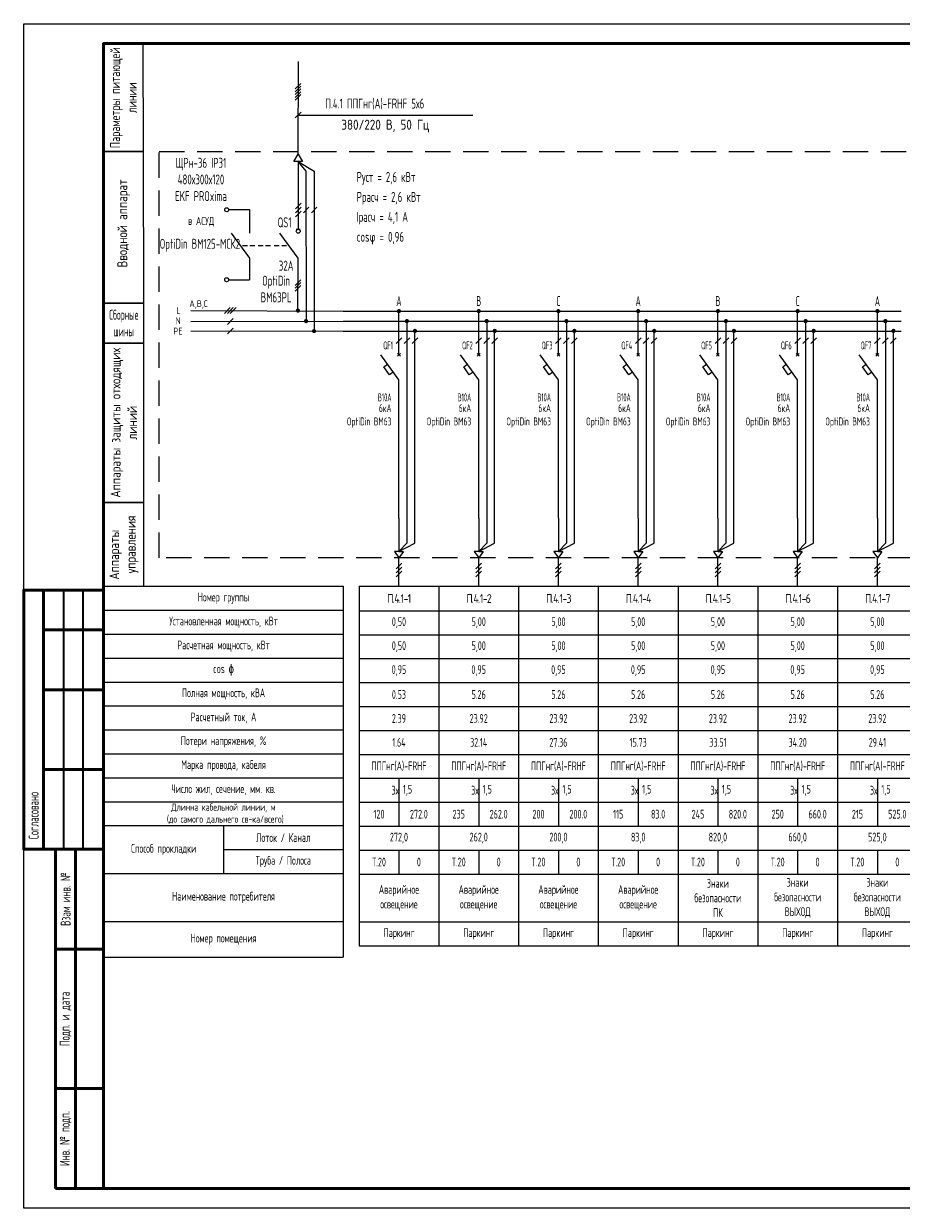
# Model space of a CAD drawing. Header units: millimetres. Extents: x -101899 to 582947, y -77476 to 345289.
# Tile 3 of 100: x 3910 to 25922, y -44244 to -14544. Entities that reach past the tile are written whole.
import ezdxf
from ezdxf.enums import TextEntityAlignment as Align

# ---------------------------------------------------------------- set-up
doc = ezdxf.new("R2010")
doc.units = ezdxf.units.MM
doc.linetypes.add('штриховая2', pattern=[9.525, 6.35, -3.175])
doc.layers.get('Defpoints').update_dxf_attribs({"color": 253})
for name, color, linetype, lineweight in [('текст', 7, 'Continuous', 20), ('ФОРМАТ', 7, 'Continuous', 18), ('ЭО', 1, 'Continuous', 20)]:
    doc.layers.add(name, color=color, linetype=linetype, lineweight=lineweight)
doc.styles.add('$_Electrical_gost', font='cs_gost2304.shx', dxfattribs={"width": 0.8})
doc.styles.add('Electrical_gost', font='cs_gost2304.shx', dxfattribs={"height": 250})
doc.styles.add('ЕСКД', font='cs_gost2304.shx', dxfattribs={"oblique": 15, "height": 2.5})

# ---------------------------------------------------------------- blocks, each defined once
blk = doc.blocks.new('*T69')
at = {"color": 0, "linetype": 'ByBlock', "lineweight": -2, "transparency": 16777216}
for p, q in [((0, 0), (2000, 0)), ((0, 0), (0, -9013)), ((2000, 0), (2000, -9013)), ((0, -613), (2000, -613)), ((0, -1213), (2000, -1213)), ((0, -1813), (2000, -1813)), ((0, -2413), (2000, -2413)), ((0, -3013), (2000, -3013)), ((0, -3613), (2000, -3613)), ((0, -4213), (2000, -4213)), ((0, -4813), (2000, -4813)), ((0, -5413), (2000, -5413)), ((1000, -5413), (1000, -6013)), ((0, -6013), (2000, -6013)), ((0, -6613), (2000, -6613)), ((1000, -6613), (1000, -7213)), ((0, -7213), (2000, -7213)), ((0, -8413), (2000, -8413)), ((0, -9013), (2000, -9013))]:
    blk.add_line(p, q, dxfattribs=at)
at = {"layer": 'Defpoints', "color": 8, "linetype": 'ByBlock', "lineweight": 0, "transparency": 16777216}
blk.add_line((1000, -4813), (1000, -5413), dxfattribs=at)
at = {"color": 0, "transparency": 16777216, "char_height": 220, "style": '$_Electrical_gost'}
for s, insert, width, attachment_point in [('{\\W1;\\T0.75;П.4.1-1}', (1000, -306), 2000, 5), ('0,50', (1000, -913), 1900, 5), ('0,50', (1000, -1513), 1900, 5), ('0,95', (1000, -2113), 1999, 5), ('0.53', (1000, -2713), 1999, 5), ('2.39', (1000, -3313), 1999, 5), ('1.64', (1000, -3913), 1999, 5), ('ППГнг(А)-FRHF', (1000, -4513), 1900, 5), ('3х', (999, -5113), 998, 6), ('1,5', (1100, -5113), 800, 4), ('120', (500, -5713), 999, 5), ('272.0', (1500, -5713), 999, 5), ('272,0', (1000, -6313), 1999, 5), ('Т.20', (500, -6913), 999, 5), ('0', (1500, -6913), 999, 5), ('Аварийное\\Pосвещение', (1000, -7813), 1900, 5), ('Паркинг', (1000, -8713), 1900, 5)]:
    blk.add_mtext(s, dxfattribs=dict(at, insert=insert, width=width, attachment_point=attachment_point))
blk = doc.blocks.new('*T68')
at = {"color": 0, "linetype": 'ByBlock', "lineweight": -2, "transparency": 16777216}
for p, q in [((0, 0), (2000, 0)), ((0, 0), (0, -9013)), ((2000, 0), (2000, -9013)), ((0, -613), (2000, -613)), ((0, -1213), (2000, -1213)), ((0, -1813), (2000, -1813)), ((0, -2413), (2000, -2413)), ((0, -3013), (2000, -3013)), ((0, -3613), (2000, -3613)), ((0, -4213), (2000, -4213)), ((0, -4813), (2000, -4813)), ((0, -5413), (2000, -5413)), ((1000, -5413), (1000, -6013)), ((0, -6013), (2000, -6013)), ((0, -6613), (2000, -6613)), ((1000, -6613), (1000, -7213)), ((0, -7213), (2000, -7213)), ((0, -8413), (2000, -8413)), ((0, -9013), (2000, -9013))]:
    blk.add_line(p, q, dxfattribs=at)
at = {"layer": 'Defpoints', "color": 8, "linetype": 'ByBlock', "lineweight": 0, "transparency": 16777216}
blk.add_line((1000, -4813), (1000, -5413), dxfattribs=at)
at = {"color": 0, "transparency": 16777216, "char_height": 220, "style": '$_Electrical_gost'}
for s, insert, width, attachment_point in [('{\\W1;\\T0.75;П.4.1-3}', (1000, -306), 2000, 5), ('5,00', (1000, -913), 1900, 5), ('5,00', (1000, -1513), 1900, 5), ('0,95', (1000, -2113), 1999, 5), ('5.26', (1000, -2713), 1999, 5), ('23.92', (1000, -3313), 1999, 5), ('27.36', (1000, -3913), 1999, 5), ('ППГнг(А)-FRHF', (1000, -4513), 1900, 5), ('3х', (999, -5113), 998, 6), ('1,5', (1100, -5113), 800, 4), ('200', (500, -5713), 999, 5), ('200.0', (1500, -5713), 999, 5), ('200,0', (1000, -6313), 1999, 5), ('Т.20', (500, -6913), 999, 5), ('0', (1500, -6913), 999, 5), ('Аварийное\\Pосвещение', (1000, -7813), 1900, 5), ('Паркинг', (1000, -8713), 1900, 5)]:
    blk.add_mtext(s, dxfattribs=dict(at, insert=insert, width=width, attachment_point=attachment_point))
blk = doc.blocks.new('*T67')
at = {"color": 0, "linetype": 'ByBlock', "lineweight": -2, "transparency": 16777216}
for p, q in [((0, 0), (2000, 0)), ((0, 0), (0, -9013)), ((2000, 0), (2000, -9013)), ((0, -613), (2000, -613)), ((0, -1213), (2000, -1213)), ((0, -1813), (2000, -1813)), ((0, -2413), (2000, -2413)), ((0, -3013), (2000, -3013)), ((0, -3613), (2000, -3613)), ((0, -4213), (2000, -4213)), ((0, -4813), (2000, -4813)), ((0, -5413), (2000, -5413)), ((1000, -5413), (1000, -6013)), ((0, -6013), (2000, -6013)), ((0, -6613), (2000, -6613)), ((1000, -6613), (1000, -7213)), ((0, -7213), (2000, -7213)), ((0, -8413), (2000, -8413)), ((0, -9013), (2000, -9013))]:
    blk.add_line(p, q, dxfattribs=at)
at = {"layer": 'Defpoints', "color": 8, "linetype": 'ByBlock', "lineweight": 0, "transparency": 16777216}
blk.add_line((1000, -4813), (1000, -5413), dxfattribs=at)
at = {"color": 0, "transparency": 16777216, "char_height": 220, "style": '$_Electrical_gost'}
for s, insert, width, attachment_point in [('{\\W1;\\T0.75;П.4.1-4}', (1000, -306), 2000, 5), ('5,00', (1000, -913), 1900, 5), ('5,00', (1000, -1513), 1900, 5), ('0,95', (1000, -2113), 1999, 5), ('5.26', (1000, -2713), 1999, 5), ('23.92', (1000, -3313), 1999, 5), ('15.73', (1000, -3913), 1999, 5), ('ППГнг(А)-FRHF', (1000, -4513), 1900, 5), ('3х', (999, -5113), 998, 6), ('1,5', (1100, -5113), 800, 4), ('115', (500, -5713), 999, 5), ('83.0', (1500, -5713), 999, 5), ('83,0', (1000, -6313), 1999, 5), ('Т.20', (500, -6913), 999, 5), ('0', (1500, -6913), 999, 5), ('Аварийное\\Pосвещение', (1000, -7813), 1900, 5), ('Паркинг', (1000, -8713), 1900, 5)]:
    blk.add_mtext(s, dxfattribs=dict(at, insert=insert, width=width, attachment_point=attachment_point))
blk = doc.blocks.new('*T66')
at = {"color": 0, "linetype": 'ByBlock', "lineweight": -2, "transparency": 16777216}
for p, q in [((0, 0), (2000, 0)), ((0, 0), (0, -9013)), ((2000, 0), (2000, -9013)), ((0, -613), (2000, -613)), ((0, -1213), (2000, -1213)), ((0, -1813), (2000, -1813)), ((0, -2413), (2000, -2413)), ((0, -3013), (2000, -3013)), ((0, -3613), (2000, -3613)), ((0, -4213), (2000, -4213)), ((0, -4813), (2000, -4813)), ((0, -5413), (2000, -5413)), ((1000, -5413), (1000, -6013)), ((0, -6013), (2000, -6013)), ((0, -6613), (2000, -6613)), ((1000, -6613), (1000, -7213)), ((0, -7213), (2000, -7213)), ((0, -8413), (2000, -8413)), ((0, -9013), (2000, -9013))]:
    blk.add_line(p, q, dxfattribs=at)
at = {"layer": 'Defpoints', "color": 8, "linetype": 'ByBlock', "lineweight": 0, "transparency": 16777216}
blk.add_line((1000, -4813), (1000, -5413), dxfattribs=at)
at = {"color": 0, "transparency": 16777216, "char_height": 220, "style": '$_Electrical_gost'}
for s, insert, width, attachment_point in [('{\\W1;\\T0.75;П.4.1-2}', (1000, -306), 2000, 5), ('5,00', (1000, -913), 1900, 5), ('5,00', (1000, -1513), 1900, 5), ('0,95', (1000, -2113), 1999, 5), ('5.26', (1000, -2713), 1999, 5), ('23.92', (1000, -3313), 1999, 5), ('32.14', (1000, -3913), 1999, 5), ('ППГнг(А)-FRHF', (1000, -4513), 1900, 5), ('3х', (999, -5113), 998, 6), ('1,5', (1100, -5113), 800, 4), ('235', (500, -5713), 999, 5), ('262.0', (1500, -5713), 999, 5), ('262,0', (1000, -6313), 1999, 5), ('Т.20', (500, -6913), 999, 5), ('0', (1500, -6913), 999, 5), ('Аварийное\\Pосвещение', (1000, -7813), 1900, 5), ('Паркинг', (1000, -8713), 1900, 5)]:
    blk.add_mtext(s, dxfattribs=dict(at, insert=insert, width=width, attachment_point=attachment_point))
blk = doc.blocks.new('*T81')
at = {"color": 0, "linetype": 'ByBlock', "lineweight": -2, "transparency": 16777216}
for p, q in [((0, 0), (2000, 0)), ((0, 0), (0, -9013)), ((2000, 0), (2000, -9013)), ((0, -613), (2000, -613)), ((0, -1213), (2000, -1213)), ((0, -1813), (2000, -1813)), ((0, -2413), (2000, -2413)), ((0, -3013), (2000, -3013)), ((0, -3613), (2000, -3613)), ((0, -4213), (2000, -4213)), ((0, -4813), (2000, -4813)), ((0, -5413), (2000, -5413)), ((1000, -5413), (1000, -6013)), ((0, -6013), (2000, -6013)), ((0, -6613), (2000, -6613)), ((1000, -6613), (1000, -7213)), ((0, -7213), (2000, -7213)), ((0, -8413), (2000, -8413)), ((0, -9013), (2000, -9013))]:
    blk.add_line(p, q, dxfattribs=at)
at = {"layer": 'Defpoints', "color": 8, "linetype": 'ByBlock', "lineweight": 0, "transparency": 16777216}
blk.add_line((1000, -4813), (1000, -5413), dxfattribs=at)
at = {"color": 0, "transparency": 16777216, "char_height": 220, "style": '$_Electrical_gost'}
for s, insert, width, attachment_point in [('{\\W1;\\T0.75;П.4.1-5}', (1000, -306), 2000, 5), ('5,00', (1000, -913), 1900, 5), ('5,00', (1000, -1513), 1900, 5), ('0,95', (1000, -2113), 1999, 5), ('5.26', (1000, -2713), 1999, 5), ('23.92', (1000, -3313), 1999, 5), ('33.51', (1000, -3913), 1999, 5), ('ППГнг(А)-FRHF', (1000, -4513), 1900, 5), ('3х', (999, -5113), 998, 6), ('1,5', (1100, -5113), 800, 4), ('245', (500, -5713), 999, 5), ('820.0', (1500, -5713), 999, 5), ('820,0', (1000, -6313), 1999, 5), ('Т.20', (500, -6913), 999, 5), ('0', (1500, -6913), 999, 5), ('Знаки\\Pбезопасности\\PПК', (1000, -7813), 1900, 5), ('Паркинг', (1000, -8713), 1900, 5)]:
    blk.add_mtext(s, dxfattribs=dict(at, insert=insert, width=width, attachment_point=attachment_point))
blk = doc.blocks.new('*T82')
at = {"color": 0, "linetype": 'ByBlock', "lineweight": -2, "transparency": 16777216}
for p, q in [((0, 0), (2000, 0)), ((0, 0), (0, -9013)), ((2000, 0), (2000, -9013)), ((0, -613), (2000, -613)), ((0, -1213), (2000, -1213)), ((0, -1813), (2000, -1813)), ((0, -2413), (2000, -2413)), ((0, -3013), (2000, -3013)), ((0, -3613), (2000, -3613)), ((0, -4213), (2000, -4213)), ((0, -4813), (2000, -4813)), ((0, -5413), (2000, -5413)), ((1000, -5413), (1000, -6013)), ((0, -6013), (2000, -6013)), ((0, -6613), (2000, -6613)), ((1000, -6613), (1000, -7213)), ((0, -7213), (2000, -7213)), ((0, -8413), (2000, -8413)), ((0, -9013), (2000, -9013))]:
    blk.add_line(p, q, dxfattribs=at)
at = {"layer": 'Defpoints', "color": 8, "linetype": 'ByBlock', "lineweight": 0, "transparency": 16777216}
blk.add_line((1000, -4813), (1000, -5413), dxfattribs=at)
at = {"color": 0, "transparency": 16777216, "char_height": 220, "style": '$_Electrical_gost'}
for s, insert, width, attachment_point in [('{\\W1;\\T0.75;П.4.1-6}', (1000, -306), 2000, 5), ('5,00', (1000, -913), 1900, 5), ('5,00', (1000, -1513), 1900, 5), ('0,95', (1000, -2113), 1999, 5), ('5.26', (1000, -2713), 1999, 5), ('23.92', (1000, -3313), 1999, 5), ('34.20', (1000, -3913), 1999, 5), ('ППГнг(А)-FRHF', (1000, -4513), 1900, 5), ('3х', (999, -5113), 998, 6), ('1,5', (1100, -5113), 800, 4), ('250', (500, -5713), 999, 5), ('660.0', (1500, -5713), 999, 5), ('660,0', (1000, -6313), 1999, 5), ('Т.20', (500, -6913), 999, 5), ('0', (1500, -6913), 999, 5), ('Знаки\\Pбезопасности\\PВЫХОД', (1000, -7813), 1900, 5), ('Паркинг', (1000, -8713), 1900, 5)]:
    blk.add_mtext(s, dxfattribs=dict(at, insert=insert, width=width, attachment_point=attachment_point))
blk = doc.blocks.new('*T83')
at = {"color": 0, "linetype": 'ByBlock', "lineweight": -2, "transparency": 16777216}
for p, q in [((0, 0), (2000, 0)), ((0, 0), (0, -9013)), ((2000, 0), (2000, -9013)), ((0, -613), (2000, -613)), ((0, -1213), (2000, -1213)), ((0, -1813), (2000, -1813)), ((0, -2413), (2000, -2413)), ((0, -3013), (2000, -3013)), ((0, -3613), (2000, -3613)), ((0, -4213), (2000, -4213)), ((0, -4813), (2000, -4813)), ((0, -5413), (2000, -5413)), ((1000, -5413), (1000, -6013)), ((0, -6013), (2000, -6013)), ((0, -6613), (2000, -6613)), ((1000, -6613), (1000, -7213)), ((0, -7213), (2000, -7213)), ((0, -8413), (2000, -8413)), ((0, -9013), (2000, -9013))]:
    blk.add_line(p, q, dxfattribs=at)
at = {"layer": 'Defpoints', "color": 8, "linetype": 'ByBlock', "lineweight": 0, "transparency": 16777216}
blk.add_line((1000, -4813), (1000, -5413), dxfattribs=at)
at = {"color": 0, "transparency": 16777216, "char_height": 220, "style": '$_Electrical_gost'}
for s, insert, width, attachment_point in [('{\\W1;\\T0.75;П.4.1-7}', (1000, -306), 2000, 5), ('5,00', (1000, -913), 1900, 5), ('5,00', (1000, -1513), 1900, 5), ('0,95', (1000, -2113), 1999, 5), ('5.26', (1000, -2713), 1999, 5), ('23.92', (1000, -3313), 1999, 5), ('29.41', (1000, -3913), 1999, 5), ('ППГнг(А)-FRHF', (1000, -4513), 1900, 5), ('3х', (999, -5113), 998, 6), ('1,5', (1100, -5113), 800, 4), ('215', (500, -5713), 999, 5), ('525.0', (1500, -5713), 999, 5), ('525,0', (1000, -6313), 1999, 5), ('Т.20', (500, -6913), 999, 5), ('0', (1500, -6913), 999, 5), ('Знаки\\Pбезопасности\\PВЫХОД', (1000, -7813), 1900, 5), ('Паркинг', (1000, -8713), 1900, 5)]:
    blk.add_mtext(s, dxfattribs=dict(at, insert=insert, width=width, attachment_point=attachment_point))
blk = doc.blocks.new('*U362')
for points in [[(48.13, 69.13, 1), (49.19, 69.13, 1)], [(50.18, 66.48, 1), (51.24, 66.48, 1)], [(52.18, 63.99, 1), (53.24, 63.99, 1)]]:
    blk.add_hatch(color=256).paths.add_polyline_path(points)
for p, q in [((47.96, 124.69), (49.38, 126.1)), ((47.96, 123.98), (49.38, 125.39)), ((47.96, 123.27), (49.38, 124.69)), ((47.96, 122.56), (49.38, 123.98)), ((47.96, 121.86), (49.38, 123.27)), ((47.99, 117.42), (49.47, 118.91)), ((48.73, 118.16), (92.52, 118.16)), ((50.73, 104.04), (48.73, 106.48)), ((48.73, 106.48), (52.73, 104.04)), ((50.79, 66.47), (50.73, 104.04)), ((52.73, 104.04), (52.71, 63.99)), ((48.03, 94.66), (49.44, 96.08)), ((48.03, 93.66), (49.44, 95.08)), ((50.03, 93.66), (51.44, 95.08)), ((52.03, 93.66), (53.44, 95.08)), ((48.03, 92.66), (49.44, 94.08)), ((48.23, 89.53), (49.23, 89.53)), ((48.69, 82.23), (44.13, 88.52)), ((48.64, 69.03), (48.69, 82.23)), ((47.98, 75.43), (49.39, 76.84)), ((47.98, 74.72), (49.39, 76.14)), ((47.98, 74.01), (49.39, 75.43)), ((30.22, 68.39), (31.7, 69.87)), ((30.96, 68.39), (32.45, 69.87)), ((31.7, 68.39), (33.19, 69.87)), ((30.96, 65.68), (32.45, 67.17)), ((30.96, 63.26), (32.45, 64.75))]:
    blk.add_line(p, q)
at = {"ltscale": 400}
for p, q in [((21.81, 69.13), (60, 68.99)), ((21.81, 66.43), (60, 66.49)), ((21.81, 64.01), (60, 63.99))]:
    blk.add_line(p, q, dxfattribs=at)
for points in [[(9.88, 135.99), (-0.12, 135.99), (-0.06, 108.99), (9.94, 108.99)], [(9.94, 108.99), (-0.06, 108.99), (0, 70.99), (10, 70.99)], [(10, 70.99), (0, 70.99), (0, 60.99), (10, 60.99)], [(10, 60.99), (0, 60.99), (0, 20.99), (10, 20.99)], [(10, 20.99), (0, 20.99), (0, 0), (10, 0)]]:
    blk.add_lwpolyline(points, close=True)
for points in [[(48.73, 108.36), (48.77, 131.6)], [(48.73, 106.48), (48.73, 89.53)]]:
    blk.add_lwpolyline(points)
blk.add_circle((48.73, 89.03), 0.5)
at = {"layer": 'ЭО', "color": 7, "lineweight": 20}
for p, q in [((47.65, 106.48), (48.73, 108.36)), ((48.73, 108.36), (49.82, 106.48)), ((49.82, 106.48), (47.65, 106.48))]:
    blk.add_line(p, q, dxfattribs=at)
at = {"style": 'ЕСКД'}
blk.add_text('380/220 В, 50 Гц', height=2.5, dxfattribs=at).set_placement((81.61, 113.73), align=Align.BOTTOM_RIGHT)
for s, p in [('А,В,С', (21.43, 70)), ('L', (18.15, 68.31)), ('N', (17.97, 65.71)), ('РЕ', (17.41, 63.13))]:
    blk.add_text(s, height=1.71, dxfattribs=at).set_placement(p)
at = {"char_height": 2.5, "attachment_point": 5, "rotation": 90, "style": 'Electrical_gost'}
for s, insert, width in [('{\\W0.9;Параметры питающей линии}', (4.91, 122.49), 27.0004), ('Вводной аппарат', (4.94, 90.99), 40.0004), ('Аппараты защиты отходящих линий', (5, 40.99), 40), ('Аппараты     управления', (5, 10.49), 20.9858)]:
    blk.add_mtext(s, dxfattribs=dict(at, insert=insert, width=width))
at = {"insert": (5, 65.99), "char_height": 2.5, "width": 10, "attachment_point": 5, "style": 'Electrical_gost'}
blk.add_mtext('{\\W0.6;Сборные шины}', dxfattribs=at)
at = {"style": 'Electrical_gost', "width": 0.8, "flags": 8}
for tag, p in [('ПАРАМЕТРЫ_ПИТАЮЩЕГО_КАБЕЛЯ', (55.52, 119.03)), ('УСТАНОВЛЕННАЯ_МОЩНОСТЬ', (63.39, 100.63)), ('НАИМЕНОВАНИЕ_ЩИТА', (18.8, 100)), ('IP_ЩИТА', (18.8, 95)), ('РАСЧЕТНАЯ_МОЩНОСТЬ', (63.39, 95.63)), ('РАСЧЕТНЫЙ_ТОК', (63.39, 90.63)), ('COSΦ', (63.39, 85.63))]:
    blk.add_attdef(tag, text='', height=2.5, dxfattribs=at).set_placement(p, align=Align.BOTTOM_LEFT)
for tag, p in [('QS', (46.87, 91.89)), ('QS_ТОК', (46.82, 79.77)), ('QS_МАРКА', (46.82, 73.77))]:
    blk.add_attdef(tag, text='', height=2.5, dxfattribs=at).set_placement(p, align=Align.MIDDLE_RIGHT)
blk = doc.blocks.new('*T215')
at = {"color": 0, "linetype": 'ByBlock', "lineweight": -2, "transparency": 16777216}
for p, q in [((0, 0), (6000, 0)), ((0, 0), (0, -9300)), ((6000, 0), (6000, -9300)), ((0, -600), (6000, -600)), ((0, -1200), (6000, -1200)), ((0, -1800), (6000, -1800)), ((0, -2400), (6000, -2400)), ((0, -3000), (6000, -3000)), ((0, -3600), (6000, -3600)), ((0, -4200), (6000, -4200)), ((0, -4800), (6000, -4800)), ((0, -5400), (6000, -5400)), ((0, -6000), (6000, -6000)), ((3000, -6000), (3000, -7200)), ((3000, -6600), (6000, -6600)), ((0, -7200), (6000, -7200)), ((0, -8400), (6000, -8400)), ((0, -9300), (6000, -9300))]:
    blk.add_line(p, q, dxfattribs=at)
at = {"color": 0, "transparency": 16777216, "attachment_point": 5, "style": '$_Electrical_gost'}
for s, insert, char_height, width in [('Номер группы', (3000, -300), 220, 6000), ('Установленная мощность, кВт', (3000, -900), 220, 5900), ('Расчетная мощность, кВт', (3000, -1500), 220, 5900), ('cos {\\fISOCPEUR|b0|i0|c204|p34;ɸ}', (3000, -2100), 220, 5900), ('Полная мощность, кВА', (3000, -2700), 220, 5900), ('Расчетный ток, А', (3000, -3300), 220, 5900), ('Потери напряжения, %', (3000, -3900), 220, 5900), ('Марка провода, кабеля', (3000, -4500), 220, 5900), ('Число жил, сечение, мм. кв.', (3000, -5100), 220, 5900), ('Длинна кабельной линии, м\\P (до самого дальнего св-ка/всего)', (3000, -5700), 180, 5900), ('Лоток / Канал', (4500, -6300), 220, 2900), ('Способ прокладки', (1500, -6600), 220, 2900), ('Труба / Полоса', (4500, -6900), 220, 2900), ('Наименование потребителя', (3000, -7800), 220, 5900), ('Номер помещения', (3000, -8850), 220, 5900)]:
    blk.add_mtext(s, dxfattribs=dict(at, insert=insert, char_height=char_height, width=width))
blk = doc.blocks.new('*U65')
at = {"layer": 'ФОРМАТ', "lineweight": 50}
for p, q in [((5, 155), (5, 90)), ((5, 145), (20, 145)), ((5, 130), (20, 130)), ((5, 110), (20, 110)), ((8, 65), (8, 90)), ((13, 5), (13, 90)), ((8, 30), (8, 65)), ((8, 65), (20, 65)), ((8, 5), (8, 30)), ((8, 30), (20, 30)), ((20, 5), (8, 5))]:
    blk.add_line(p, q, dxfattribs=at)
at = {"layer": 'ФОРМАТ', "lineweight": 35}
for p, q in [((10, 155), (10, 90)), ((14.84, 155), (14.84, 90)), ((8, 90), (20, 90)), ((8, 90), (20, 90))]:
    blk.add_line(p, q, dxfattribs=at)
at = {"layer": 'ФОРМАТ'}
blk.add_lwpolyline([(0, 297), (630, 297), (630, 0), (0, 0)], close=True, dxfattribs=at)
at = {"layer": 'ФОРМАТ', "lineweight": 53}
blk.add_lwpolyline([(20, 5), (625, 5), (625, 292), (20, 292)], close=True, dxfattribs=at)
at = {"layer": 'ФОРМАТ', "lineweight": 50}
blk.add_lwpolyline([(20, 90), (0, 90), (0, 155), (20, 155)], dxfattribs=at)
at = {"layer": 'ФОРМАТ', "lineweight": 15, "char_height": 2.5, "rotation": 90, "style": '$_Electrical_gost'}
for s, insert, width, attachment_point in [('\\pxl1,t1;Согласовано', (2.5, 90), 65, 4), ('Взам инв. №', (10.5, 77.5), 25, 5), ('Подп. и дата', (10.5, 47.5), 35, 5), ('Инв. № подп.', (10.5, 17.5), 25, 5)]:
    blk.add_mtext(s, dxfattribs=dict(at, insert=insert, width=width, attachment_point=attachment_point))
blk = doc.blocks.new('*U354')
for points in [[(13.47, 68.99, 1), (14.53, 68.99, 1)], [(15.47, 66.49, 1), (16.53, 66.49, 1)], [(17.49, 64.04, 1), (18.55, 64.04, 1)]]:
    blk.add_hatch(color=256).paths.add_polyline_path(points)
at = {"ltscale": 400}
for p, q in [((0, 68.99), (20, 68.99)), ((0, 66.49), (20, 66.49)), ((0, 63.99), (20, 63.99))]:
    blk.add_line(p, q, dxfattribs=at)
for p, q in [((13.65, 57.67), (14.35, 58.38)), ((13.65, 58.38), (14.35, 57.67)), ((14, 31), (14, 38.3)), ((14, 17.1), (14, 31)), ((14, 17.1), (14, 8.7)), ((14, 0), (14, 7.11))]:
    blk.add_line(p, q)
for points in [[(14, 58.03), (14, 68.99)], [(16, 66.49), (16, 10.81), (14, 8.7), (18, 10.81), (18, 63.99)], [(13.29, 60.87), (14.71, 62.28)], [(15.29, 60.87), (16.71, 62.28)], [(17.29, 60.87), (18.71, 62.28)], [(14, 38.3), (14, 51.74), (9.45, 58.03)], [(12.58, 53.71), (11.65, 53.04), (10.24, 55.02), (11.15, 55.68)], [(14, 8.7), (12.87, 8.7), (14, 7.11)], [(14, 8.7), (15.13, 8.7), (14, 7.11)], [(13.29, 4.4), (14.71, 5.82)], [(13.29, 3.4), (14.71, 4.82)], [(13.29, 2.4), (14.71, 3.82)]]:
    blk.add_lwpolyline(points)
at = {"style": 'Electrical_gost', "width": 0.6, "flags": 8}
blk.add_attdef('ФАЗА', text='', height=2.5, dxfattribs=at).set_placement((14, 69.51), align=Align.BOTTOM_CENTER)
for tag, p in [('QF', (12.5, 60.39)), ('ХАРАКТЕРИСТИКА_И_ТОК', (12.14, 47.37)), ('ОТКЛЮЧАЮЩАЯ_СПОСОБНОСТЬ', (12.14, 43.87)), ('МАРКА', (12.14, 40.37))]:
    blk.add_attdef(tag, text='', height=2, dxfattribs=at).set_placement(p, align=Align.MIDDLE_RIGHT)

msp = doc.modelspace()

# ---------------------------------------------------------------- linework, layer by layer
at = {"linetype": 'штриховая2', "ltscale": 100}
msp.add_lwpolyline([(7311.3, -17751.2), (56697.6, -17751.2), (56697.6, -27932.1), (7311.3, -27932.1)], close=True, dxfattribs=at)
for points in [[(9051, -19206.7), (9571.7, -19206.7)], [(9571.7, -19206.7), (9573.2, -19798.3)], [(9117.6, -19798.3), (9572.9, -20427), (9572.9, -20962.5)], [(9519.9, -20112.6), (9396.6, -20112.6)], [(9706.6, -20112.6), (9583.3, -20112.6)], [(9914.5, -20112.6), (9791.3, -20112.6)], [(10101.2, -20112.6), (9978, -20112.6)], [(10318.6, -20112.6), (10195.4, -20112.6)], [(10505.3, -20112.6), (10382.1, -20112.6)], [(9050.8, -20962.5), (9572.9, -20962.5)]]:
    msp.add_lwpolyline(points)
for centre in [(9001.3, -19209.5), (9001, -20962.5)]:
    msp.add_circle(centre, 49.8)
at = {"layer": 'ЭО', "color": 7, "lineweight": 20}
for p, q in [((10687.2, -18001.8), (10795.5, -17814.1)), ((10795.5, -17814.1), (10903.9, -18001.8)), ((10903.9, -18001.8), (10687.2, -18001.8))]:
    msp.add_line(p, q, dxfattribs=at)

# ---------------------------------------------------------------- block references
at = {"xscale": 100, "yscale": 100, "zscale": 100}
msp.add_blockref('*U65', (3910, -44244.3), dxfattribs=at)
ref = msp.add_blockref('*U362', (5922.1, -28649.9), dxfattribs=dict(xscale=100, yscale=100, zscale=100))
ref.add_attrib('УСТАНОВЛЕННАЯ_МОЩНОСТЬ', 'Руст = 2,6 кВт', dxfattribs={"height": 250, "style": 'Electrical_gost', "width": 0.8}).set_placement((12260.9, -18587.1), align=Align.BOTTOM_LEFT)
ref.add_attrib('РАСЧЕТНАЯ_МОЩНОСТЬ', 'Ррасч = 2,6 кВт', dxfattribs={"height": 250, "style": 'Electrical_gost', "width": 0.8}).set_placement((12260.9, -19087.1), align=Align.BOTTOM_LEFT)
ref.add_attrib('РАСЧЕТНЫЙ_ТОК', 'Iрасч = 4,1 А', dxfattribs={"height": 250, "style": 'Electrical_gost', "width": 0.8}).set_placement((12260.9, -19587.1), align=Align.BOTTOM_LEFT)
ref.add_attrib('COSΦ', 'cosφ = 0,96', dxfattribs={"height": 250, "style": 'Electrical_gost', "width": 0.8}).set_placement((12260.9, -20087.1), align=Align.BOTTOM_LEFT)
ref.add_attrib('ПАРАМЕТРЫ_ПИТАЮЩЕГО_КАБЕЛЯ', 'П.4.1 ППГнг(А)-FRHF 5х6', dxfattribs={"height": 250, "style": 'Electrical_gost', "width": 0.8}).set_placement((11474.3, -16746.7), align=Align.BOTTOM_LEFT)
ref = msp.add_blockref('*U354', (11922.3, -28649.9), dxfattribs=dict(xscale=100, yscale=100, zscale=100))
ref.add_attrib('QF', 'QF1', dxfattribs={"height": 200, "style": 'Electrical_gost', "width": 0.6}).set_placement((13172.5, -22610.4), align=Align.MIDDLE_RIGHT)
ref.add_attrib('ХАРАКТЕРИСТИКА_И_ТОК', 'В10А', dxfattribs={"height": 200, "style": 'Electrical_gost', "width": 0.6}).set_placement((13135.8, -23912.9), align=Align.MIDDLE_RIGHT)
ref.add_attrib('ФАЗА', 'А', dxfattribs={"height": 250, "style": 'Electrical_gost', "width": 0.6}).set_placement((13322.2, -21698.9), align=Align.BOTTOM_CENTER)
ref = msp.add_blockref('*U354', (13922.3, -28649.9), dxfattribs=dict(xscale=100, yscale=100, zscale=100))
ref.add_attrib('QF', 'QF2', dxfattribs={"height": 200, "style": 'Electrical_gost', "width": 0.6}).set_placement((15172.6, -22610.4), align=Align.MIDDLE_RIGHT)
ref.add_attrib('ХАРАКТЕРИСТИКА_И_ТОК', 'В10А', dxfattribs={"height": 200, "style": 'Electrical_gost', "width": 0.6}).set_placement((15135.9, -23912.9), align=Align.MIDDLE_RIGHT)
ref.add_attrib('ФАЗА', 'В', dxfattribs={"height": 250, "style": 'Electrical_gost', "width": 0.6}).set_placement((15322.3, -21698.9), align=Align.BOTTOM_CENTER)
ref = msp.add_blockref('*U354', (15922.4, -28649.9), dxfattribs=dict(xscale=100, yscale=100, zscale=100))
ref.add_attrib('QF', 'QF3', dxfattribs={"height": 200, "style": 'Electrical_gost', "width": 0.6}).set_placement((17172.7, -22610.4), align=Align.MIDDLE_RIGHT)
ref.add_attrib('ХАРАКТЕРИСТИКА_И_ТОК', 'В10А', dxfattribs={"height": 200, "style": 'Electrical_gost', "width": 0.6}).set_placement((17136, -23912.9), align=Align.MIDDLE_RIGHT)
ref.add_attrib('ФАЗА', 'С', dxfattribs={"height": 250, "style": 'Electrical_gost', "width": 0.6}).set_placement((17322.4, -21698.9), align=Align.BOTTOM_CENTER)
ref = msp.add_blockref('*U354', (17922.3, -28649.9), dxfattribs=dict(xscale=100, yscale=100, zscale=100))
ref.add_attrib('QF', 'QF4', dxfattribs={"height": 200, "style": 'Electrical_gost', "width": 0.6}).set_placement((19172.5, -22610.4), align=Align.MIDDLE_RIGHT)
ref.add_attrib('ХАРАКТЕРИСТИКА_И_ТОК', 'В10А', dxfattribs={"height": 200, "style": 'Electrical_gost', "width": 0.6}).set_placement((19135.8, -23912.9), align=Align.MIDDLE_RIGHT)
ref.add_attrib('ФАЗА', 'А', dxfattribs={"height": 250, "style": 'Electrical_gost', "width": 0.6}).set_placement((19322.2, -21698.9), align=Align.BOTTOM_CENTER)
ref = msp.add_blockref('*U354', (19922.3, -28649.9), dxfattribs=dict(xscale=100, yscale=100, zscale=100))
ref.add_attrib('QF', 'QF5', dxfattribs={"height": 200, "style": 'Electrical_gost', "width": 0.6}).set_placement((21172.6, -22610.4), align=Align.MIDDLE_RIGHT)
ref.add_attrib('ХАРАКТЕРИСТИКА_И_ТОК', 'В10А', dxfattribs={"height": 200, "style": 'Electrical_gost', "width": 0.6}).set_placement((21135.9, -23912.9), align=Align.MIDDLE_RIGHT)
ref.add_attrib('ФАЗА', 'В', dxfattribs={"height": 250, "style": 'Electrical_gost', "width": 0.6}).set_placement((21322.3, -21698.9), align=Align.BOTTOM_CENTER)
ref = msp.add_blockref('*U354', (21922.4, -28649.9), dxfattribs=dict(xscale=100, yscale=100, zscale=100))
ref.add_attrib('QF', 'QF6', dxfattribs={"height": 200, "style": 'Electrical_gost', "width": 0.6}).set_placement((23172.7, -22610.4), align=Align.MIDDLE_RIGHT)
ref.add_attrib('ХАРАКТЕРИСТИКА_И_ТОК', 'В10А', dxfattribs={"height": 200, "style": 'Electrical_gost', "width": 0.6}).set_placement((23136, -23912.9), align=Align.MIDDLE_RIGHT)
ref.add_attrib('ФАЗА', 'С', dxfattribs={"height": 250, "style": 'Electrical_gost', "width": 0.6}).set_placement((23322.4, -21698.9), align=Align.BOTTOM_CENTER)
ref = msp.add_blockref('*U354', (23922.3, -28649.9), dxfattribs=dict(xscale=100, yscale=100, zscale=100))
ref.add_attrib('QF', 'QF7', dxfattribs={"height": 200, "style": 'Electrical_gost', "width": 0.6}).set_placement((25172.5, -22610.4), align=Align.MIDDLE_RIGHT)
ref.add_attrib('ХАРАКТЕРИСТИКА_И_ТОК', 'В10А', dxfattribs={"height": 200, "style": 'Electrical_gost', "width": 0.6}).set_placement((25135.8, -23912.9), align=Align.MIDDLE_RIGHT)
ref.add_attrib('ФАЗА', 'А', dxfattribs={"height": 250, "style": 'Electrical_gost', "width": 0.6}).set_placement((25322.2, -21698.9), align=Align.BOTTOM_CENTER)
for name, p in [('*T215', (5922.1, -28649.9)), ('*T69', (12322.2, -28649.9)), ('*T66', (14322.3, -28649.9)), ('*T68', (16322.2, -28649.9)), ('*T67', (18322.2, -28649.9)), ('*T81', (20322.1, -28649.9)), ('*T82', (22322.1, -28649.9)), ('*T83', (24322, -28649.9))]:
    msp.add_blockref(name, p)

# ---------------------------------------------------------------- texts
at = {"layer": 'текст'}
for s, insert, char_height, width, attachment_point, style in [('ЩРн-36 IP31\\P480х300х120\\PEKF PROxima', (8356.7, -18449.9), 250, 1618.218, 5, '$_Electrical_gost'), ('{\\W0.8;в АСУД}', (8360.3, -19510.8), 200, 813.893, 5, 'Electrical_gost'), ('QS1', (10455.1, -19524.4), 250, 588.052, 5, '$_Electrical_gost'), ('OptiDin BM125-МСК2', (8329.6, -20100.8), 250, 2299.252, 5, '$_Electrical_gost'), ('32А', (10493.4, -20611.9), 250, 588.052, 5, '$_Electrical_gost'), ('OptiDin \\PBM63РL', (10241.5, -21196.6), 250, 992.571, 5, '$_Electrical_gost'), ('{\\W0.7;6кА\\POptiDin ВМ63}', (13134.8, -24379.7), 200, 1122.58, 6, '$_Electrical_gost'), ('{\\W0.7;6кА\\POptiDin ВМ63}', (15134.9, -24379.7), 200, 1122.58, 6, '$_Electrical_gost'), ('{\\W0.7;6кА\\POptiDin ВМ63}', (17135, -24379.7), 200, 1122.58, 6, '$_Electrical_gost'), ('{\\W0.7;6кА\\POptiDin ВМ63}', (19134.8, -24379.7), 200, 1122.58, 6, '$_Electrical_gost'), ('{\\W0.7;6кА\\POptiDin ВМ63}', (21134.9, -24379.7), 200, 1122.58, 6, '$_Electrical_gost'), ('{\\W0.7;6кА\\POptiDin ВМ63}', (23135, -24379.7), 200, 1122.58, 6, '$_Electrical_gost'), ('{\\W0.7;6кА\\POptiDin ВМ63}', (25134.8, -24379.7), 200, 1122.58, 6, '$_Electrical_gost')]:
    msp.add_mtext(s, dxfattribs=dict(at, insert=insert, char_height=char_height, width=width, attachment_point=attachment_point, style=style))

doc.saveas('drawing.dxf')
